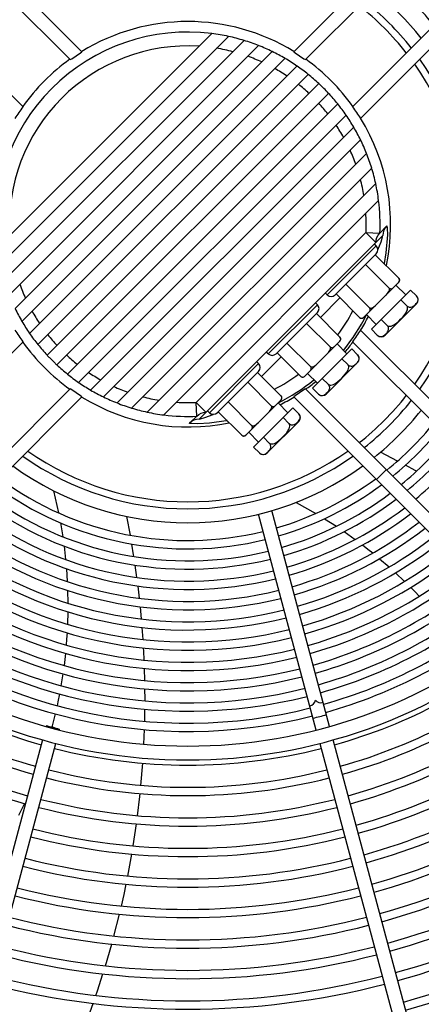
# Model space of a CAD drawing. Header units: centimetres. Extents: x -92429 to 178773, y 2337 to 428125.
# Tile 76 of 138: x 162468 to 162482, y 9265 to 9298. Entities that reach past the tile are written whole.
import ezdxf

# ---------------------------------------------------------------- set-up
doc = ezdxf.new("R2010")
doc.units = ezdxf.units.CM
doc.header["$LTSCALE"] = 50
doc.layers.add('WL_urządzenia', color=1, linetype='Continuous')

msp = doc.modelspace()

# ---------------------------------------------------------------- linework, layer by layer
at = {"layer": 'WL_urządzenia', "color": 1, "linetype": 'Continuous'}
for p, q in [((162446.143, 9320.916, 2170), (162470.172, 9296.887, 2170)), ((162477.241, 9296.887, 2170), (162501.27, 9320.916, 2170)), ((162469.781, 9296.622, 2170), (162445.816, 9320.588, 2170)), ((162501.598, 9320.588, 2170), (162477.632, 9296.622, 2170)), ((162444.242, 9319.015, 2170), (162468.208, 9295.049, 2170)), ((162479.205, 9295.049, 2170), (162503.171, 9319.015, 2170)), ((162503.498, 9318.687, 2170), (162479.47, 9294.659, 2170)), ((162474.504, 9297.493, 2170), (162467.337, 9290.326, 2170)), ((162467.433, 9289.766, 2170), (162475.064, 9297.397, 2170)), ((162475.584, 9297.262, 2170), (162467.568, 9289.246, 2170)), ((162467.738, 9288.761, 2170), (162476.069, 9297.092, 2170)), ((162476.524, 9296.891, 2170), (162467.939, 9288.306, 2170)), ((162468.168, 9287.879, 2170), (162476.951, 9296.662, 2170)), ((162477.351, 9296.407, 2170), (162468.423, 9287.479, 2170)), ((162468.703, 9287.103, 2170), (162477.727, 9296.127, 2170)), ((162478.078, 9295.823, 2170), (162469.007, 9286.752, 2170)), ((162469.335, 9286.424, 2170), (162478.406, 9295.496, 2170)), ((162478.71, 9295.144, 2170), (162469.686, 9286.12, 2170)), ((162470.062, 9285.84, 2170), (162478.99, 9294.769, 2170)), ((162479.245, 9294.368, 2170), (162470.462, 9285.585, 2170)), ((162470.889, 9285.356, 2170), (162479.474, 9293.941, 2170)), ((162479.675, 9293.487, 2170), (162471.344, 9285.156, 2170)), ((162471.829, 9284.986, 2170), (162479.845, 9293.001, 2170)), ((162479.98, 9292.481, 2170), (162472.349, 9284.85, 2170)), ((162472.909, 9284.755, 2170), (162480.076, 9291.921, 2170)), ((162473.985, 9285.176, 2170), (162479.655, 9290.845, 2170)), ((162479.655, 9290.845, 2170), (162479.983, 9290.517, 2170)), ((162479.655, 9290.845, 2170), (162480.117, 9290.823, 2170)), ((162480.117, 9290.823, 2170), (162480.327, 9291.048, 2170)), ((162480.327, 9291.048, 2170), (162480.349, 9291.073, 2170)), ((162480.349, 9291.073, 2170), (162480.364, 9290.996, 2170)), ((162480.364, 9290.996, 2170), (162480.369, 9290.765, 2170)), ((162480.214, 9290.748, 2170), (162474.082, 9284.616, 2170)), ((162480.054, 9290.267, 2170), (162480.157, 9290.539, 2170)), ((162480.157, 9290.539, 2170), (162480.207, 9290.699, 2170)), ((162480.207, 9290.699, 2170), (162480.214, 9290.748, 2170)), ((162480.369, 9290.765, 2170), (162480.323, 9290.172, 2170)), ((162479.999, 9290.403, 2170), (162478.361, 9288.764, 2170)), ((162479.999, 9290.403, 2170), (162479.934, 9290.468, 2170)), ((162480.323, 9290.172, 2170), (162480.263, 9289.811, 2170)), ((162479.999, 9290.141, 2170), (162478.623, 9288.764, 2170)), ((162479.966, 9290.108, 2170), (162480.753, 9289.321, 2170)), ((162479.979, 9290.095, 2170), (162479.988, 9290.114, 2170)), ((162479.988, 9290.114, 2170), (162480, 9290.141, 2170)), ((162479.639, 9289.78, 2170), (162480.425, 9288.993, 2170)), ((162480.753, 9289.19, 2170), (162479.573, 9288.01, 2170)), ((162480.735, 9289.172, 2170), (162480.755, 9289.195, 2170)), ((162480.759, 9289.314, 2170), (162480.753, 9289.321, 2170)), ((162480.755, 9289.195, 2170), (162480.768, 9289.215, 2170)), ((162480.765, 9289.307, 2170), (162480.759, 9289.314, 2170)), ((162480.77, 9289.298, 2170), (162480.765, 9289.307, 2170)), ((162480.768, 9289.215, 2170), (162480.777, 9289.237, 2170)), ((162480.774, 9289.289, 2170), (162480.77, 9289.298, 2170)), ((162480.777, 9289.278, 2170), (162480.774, 9289.289, 2170)), ((162480.779, 9289.267, 2170), (162480.777, 9289.278, 2170)), ((162480.777, 9289.237, 2170), (162480.779, 9289.251, 2170)), ((162480.779, 9289.251, 2170), (162480.779, 9289.267, 2170)), ((162478.983, 9289.125, 2170), (162479.77, 9288.338, 2170)), ((162481.146, 9288.928, 2170), (162479.835, 9287.617, 2170)), ((162480.365, 9288.805, 2170), (162480.394, 9288.841, 2170)), ((162480.394, 9288.841, 2170), (162480.419, 9288.88, 2170)), ((162480.419, 9288.88, 2170), (162480.429, 9288.902, 2170)), ((162480.431, 9288.986, 2170), (162480.425, 9288.993, 2170)), ((162480.425, 9288.993, 2170), (162480.432, 9288.987, 2170)), ((162480.429, 9288.902, 2170), (162480.437, 9288.925, 2170)), ((162480.436, 9288.978, 2170), (162480.431, 9288.986, 2170)), ((162480.432, 9288.987, 2170), (162480.439, 9288.982, 2170)), ((162480.439, 9288.967, 2170), (162480.436, 9288.978, 2170)), ((162480.437, 9288.925, 2170), (162480.44, 9288.94, 2170)), ((162480.439, 9288.982, 2170), (162480.448, 9288.977, 2170)), ((162480.44, 9288.956, 2170), (162480.439, 9288.967, 2170)), ((162480.44, 9288.94, 2170), (162480.44, 9288.956, 2170)), ((162480.448, 9288.977, 2170), (162480.457, 9288.973, 2170)), ((162480.457, 9288.973, 2170), (162480.469, 9288.969, 2170)), ((162480.469, 9288.969, 2170), (162480.48, 9288.967, 2170)), ((162480.48, 9288.967, 2170), (162480.495, 9288.967, 2170)), ((162480.495, 9288.967, 2170), (162480.509, 9288.97, 2170)), ((162480.509, 9288.97, 2170), (162480.532, 9288.979, 2170)), ((162480.532, 9288.979, 2170), (162480.552, 9288.991, 2170)), ((162480.552, 9288.991, 2170), (162480.574, 9289.011, 2170)), ((162480.982, 9288.764, 2170), (162480.655, 9289.092, 2170)), ((162481.146, 9288.928, 2170), (162481.343, 9288.731, 2170)), ((162478.787, 9288.666, 2170), (162478.131, 9288.01, 2170)), ((162478.361, 9288.764, 2170), (162478.295, 9288.83, 2170)), ((162478.655, 9288.797, 2170), (162479.442, 9288.01, 2170)), ((162480.324, 9288.761, 2170), (162480.365, 9288.805, 2170)), ((162480.819, 9288.6, 2170), (162481.015, 9288.403, 2170)), ((162481.332, 9288.475, 2170), (162481.359, 9288.511, 2170)), ((162481.357, 9288.715, 2170), (162481.343, 9288.731, 2170)), ((162481.369, 9288.698, 2170), (162481.357, 9288.715, 2170)), ((162481.359, 9288.511, 2170), (162481.381, 9288.551, 2170)), ((162481.38, 9288.677, 2170), (162481.369, 9288.698, 2170)), ((162481.388, 9288.656, 2170), (162481.38, 9288.677, 2170)), ((162481.381, 9288.551, 2170), (162481.393, 9288.597, 2170)), ((162481.394, 9288.625, 2170), (162481.388, 9288.656, 2170)), ((162481.393, 9288.597, 2170), (162481.394, 9288.625, 2170)), ((162478.033, 9288.436, 2170), (162476.394, 9286.798, 2170)), ((162478.033, 9288.436, 2170), (162477.967, 9288.502, 2170)), ((162479.752, 9288.189, 2170), (162479.772, 9288.212, 2170)), ((162479.776, 9288.331, 2170), (162479.77, 9288.338, 2170)), ((162479.77, 9288.338, 2170), (162479.777, 9288.332, 2170)), ((162479.772, 9288.212, 2170), (162479.785, 9288.232, 2170)), ((162479.781, 9288.324, 2170), (162479.776, 9288.331, 2170)), ((162479.777, 9288.332, 2170), (162479.785, 9288.328, 2170)), ((162479.787, 9288.315, 2170), (162479.781, 9288.324, 2170)), ((162479.785, 9288.328, 2170), (162479.796, 9288.324, 2170)), ((162479.785, 9288.232, 2170), (162479.793, 9288.254, 2170)), ((162479.791, 9288.306, 2170), (162479.787, 9288.315, 2170)), ((162479.794, 9288.294, 2170), (162479.791, 9288.306, 2170)), ((162479.793, 9288.254, 2170), (162479.796, 9288.268, 2170)), ((162479.796, 9288.284, 2170), (162479.794, 9288.294, 2170)), ((162479.796, 9288.324, 2170), (162479.807, 9288.323, 2170)), ((162479.796, 9288.268, 2170), (162479.796, 9288.284, 2170)), ((162479.807, 9288.323, 2170), (162479.823, 9288.323, 2170)), ((162479.823, 9288.323, 2170), (162479.838, 9288.326, 2170)), ((162479.838, 9288.326, 2170), (162479.862, 9288.334, 2170)), ((162479.862, 9288.334, 2170), (162479.884, 9288.344, 2170)), ((162479.884, 9288.344, 2170), (162479.922, 9288.369, 2170)), ((162479.922, 9288.369, 2170), (162479.958, 9288.398, 2170)), ((162479.958, 9288.398, 2170), (162480.003, 9288.44, 2170)), ((162481.343, 9288.469, 2170), (162480.294, 9287.42, 2170)), ((162480.982, 9288.153, 2170), (162481.023, 9288.227, 2170)), ((162481.029, 9288.387, 2170), (162481.015, 9288.403, 2170)), ((162481.015, 9288.403, 2170), (162481.031, 9288.389, 2170)), ((162481.023, 9288.227, 2170), (162481.038, 9288.269, 2170)), ((162481.038, 9288.367, 2170), (162481.029, 9288.387, 2170)), ((162481.031, 9288.389, 2170), (162481.048, 9288.377, 2170)), ((162481.044, 9288.34, 2170), (162481.038, 9288.367, 2170)), ((162481.038, 9288.269, 2170), (162481.045, 9288.313, 2170)), ((162481.045, 9288.313, 2170), (162481.044, 9288.34, 2170)), ((162481.048, 9288.377, 2170), (162481.07, 9288.366, 2170)), ((162481.07, 9288.366, 2170), (162481.091, 9288.358, 2170)), ((162481.091, 9288.358, 2170), (162481.122, 9288.353, 2170)), ((162481.122, 9288.353, 2170), (162481.149, 9288.354, 2170)), ((162481.149, 9288.354, 2170), (162481.195, 9288.365, 2170)), ((162481.195, 9288.365, 2170), (162481.235, 9288.387, 2170)), ((162481.235, 9288.387, 2170), (162481.271, 9288.414, 2170)), ((162481.271, 9288.414, 2170), (162481.303, 9288.444, 2170)), ((162481.303, 9288.444, 2170), (162481.332, 9288.475, 2170)), ((162478.033, 9288.174, 2170), (162476.656, 9286.798, 2170)), ((162478, 9288.141, 2170), (162478.787, 9287.355, 2170)), ((162479.442, 9288.01, 2170), (162479.449, 9288.004, 2170)), ((162479.449, 9288.004, 2170), (162479.456, 9287.999, 2170)), ((162479.456, 9287.999, 2170), (162479.465, 9287.993, 2170)), ((162479.465, 9287.993, 2170), (162479.474, 9287.989, 2170)), ((162479.474, 9287.989, 2170), (162479.486, 9287.986, 2170)), ((162479.486, 9287.986, 2170), (162479.496, 9287.984, 2170)), ((162479.496, 9287.984, 2170), (162479.512, 9287.984, 2170)), ((162479.512, 9287.984, 2170), (162479.526, 9287.987, 2170)), ((162479.526, 9287.987, 2170), (162479.548, 9287.995, 2170)), ((162479.548, 9287.995, 2170), (162479.568, 9288.008, 2170)), ((162479.568, 9288.008, 2170), (162479.591, 9288.028, 2170)), ((162479.999, 9287.781, 2170), (162479.671, 9288.109, 2170)), ((162480.163, 9287.945, 2170), (162480.36, 9287.748, 2170)), ((162480.682, 9287.834, 2170), (162480.749, 9287.892, 2170)), ((162480.749, 9287.892, 2170), (162480.811, 9287.952, 2170)), ((162480.811, 9287.952, 2170), (162480.871, 9288.014, 2170)), ((162480.871, 9288.014, 2170), (162480.93, 9288.081, 2170)), ((162480.93, 9288.081, 2170), (162480.982, 9288.153, 2170)), ((162477.672, 9287.814, 2170), (162478.459, 9287.027, 2170)), ((162479.47, 9287.589, 2170), (162503.498, 9263.56, 2170)), ((162479.835, 9287.617, 2170), (162480.032, 9287.42, 2170)), ((162480.349, 9287.492, 2170), (162480.376, 9287.528, 2170)), ((162480.36, 9287.748, 2170), (162480.377, 9287.735, 2170)), ((162480.374, 9287.732, 2170), (162480.36, 9287.748, 2170)), ((162480.386, 9287.715, 2170), (162480.374, 9287.732, 2170)), ((162480.376, 9287.528, 2170), (162480.398, 9287.568, 2170)), ((162480.377, 9287.735, 2170), (162480.396, 9287.725, 2170)), ((162480.397, 9287.693, 2170), (162480.386, 9287.715, 2170)), ((162480.396, 9287.725, 2170), (162480.423, 9287.719, 2170)), ((162480.405, 9287.673, 2170), (162480.397, 9287.693, 2170)), ((162480.398, 9287.568, 2170), (162480.41, 9287.614, 2170)), ((162480.41, 9287.642, 2170), (162480.405, 9287.673, 2170)), ((162480.41, 9287.614, 2170), (162480.41, 9287.642, 2170)), ((162480.423, 9287.719, 2170), (162480.45, 9287.718, 2170)), ((162480.45, 9287.718, 2170), (162480.494, 9287.725, 2170)), ((162480.494, 9287.725, 2170), (162480.536, 9287.74, 2170)), ((162480.536, 9287.74, 2170), (162480.611, 9287.781, 2170)), ((162480.611, 9287.781, 2170), (162480.682, 9287.834, 2170)), ((162468.208, 9287.199, 2170), (162444.242, 9263.233, 2170)), ((162477.607, 9286.044, 2170), (162478.786, 9287.223, 2170)), ((162478.769, 9287.206, 2170), (162478.789, 9287.228, 2170)), ((162478.793, 9287.348, 2170), (162478.787, 9287.355, 2170)), ((162478.787, 9287.224, 2170), (162478.787, 9287.224, 2170)), ((162478.789, 9287.228, 2170), (162478.801, 9287.248, 2170)), ((162478.798, 9287.341, 2170), (162478.793, 9287.348, 2170)), ((162478.803, 9287.332, 2170), (162478.798, 9287.341, 2170)), ((162478.801, 9287.248, 2170), (162478.81, 9287.271, 2170)), ((162478.807, 9287.323, 2170), (162478.803, 9287.332, 2170)), ((162478.811, 9287.311, 2170), (162478.807, 9287.323, 2170)), ((162478.81, 9287.271, 2170), (162478.813, 9287.285, 2170)), ((162478.813, 9287.3, 2170), (162478.811, 9287.311, 2170)), ((162478.813, 9287.285, 2170), (162478.813, 9287.3, 2170)), ((162503.171, 9263.233, 2170), (162479.205, 9287.199, 2170)), ((162480.032, 9287.42, 2170), (162480.048, 9287.406, 2170)), ((162480.048, 9287.406, 2170), (162480.065, 9287.394, 2170)), ((162480.065, 9287.394, 2170), (162480.087, 9287.383, 2170)), ((162480.087, 9287.383, 2170), (162480.108, 9287.375, 2170)), ((162480.108, 9287.375, 2170), (162480.138, 9287.37, 2170)), ((162480.138, 9287.37, 2170), (162480.166, 9287.37, 2170)), ((162480.166, 9287.37, 2170), (162480.212, 9287.382, 2170)), ((162480.212, 9287.382, 2170), (162480.252, 9287.404, 2170)), ((162480.252, 9287.404, 2170), (162480.288, 9287.431, 2170)), ((162480.288, 9287.431, 2170), (162480.32, 9287.46, 2170)), ((162480.32, 9287.46, 2170), (162480.349, 9287.492, 2170)), ((162477.017, 9287.158, 2170), (162477.803, 9286.371, 2170)), ((162479.18, 9286.961, 2170), (162477.869, 9285.65, 2170)), ((162478.399, 9286.838, 2170), (162478.428, 9286.875, 2170)), ((162478.428, 9286.875, 2170), (162478.452, 9286.913, 2170)), ((162478.452, 9286.913, 2170), (162478.463, 9286.935, 2170)), ((162478.465, 9287.02, 2170), (162478.459, 9287.027, 2170)), ((162478.459, 9287.027, 2170), (162478.466, 9287.021, 2170)), ((162478.463, 9286.935, 2170), (162478.471, 9286.958, 2170)), ((162478.469, 9287.012, 2170), (162478.465, 9287.02, 2170)), ((162478.466, 9287.021, 2170), (162478.473, 9287.015, 2170)), ((162478.473, 9287.001, 2170), (162478.469, 9287.012, 2170)), ((162478.471, 9286.958, 2170), (162478.473, 9286.974, 2170)), ((162478.473, 9287.015, 2170), (162478.482, 9287.01, 2170)), ((162478.474, 9286.989, 2170), (162478.473, 9287.001, 2170)), ((162478.473, 9286.974, 2170), (162478.474, 9286.989, 2170)), ((162478.482, 9287.01, 2170), (162478.491, 9287.006, 2170)), ((162478.491, 9287.006, 2170), (162478.502, 9287.003, 2170)), ((162478.502, 9287.003, 2170), (162478.513, 9287.001, 2170)), ((162478.513, 9287.001, 2170), (162478.529, 9287.001, 2170)), ((162478.529, 9287.001, 2170), (162478.543, 9287.003, 2170)), ((162478.543, 9287.003, 2170), (162478.565, 9287.012, 2170)), ((162478.565, 9287.012, 2170), (162478.585, 9287.025, 2170)), ((162478.585, 9287.025, 2170), (162478.608, 9287.045, 2170)), ((162479.016, 9286.798, 2170), (162478.688, 9287.125, 2170)), ((162479.18, 9286.961, 2170), (162479.377, 9286.765, 2170)), ((162469.085, 9286.669, 2170), (162469.252, 9286.502, 2170)), ((162476.066, 9286.47, 2170), (162476.001, 9286.535, 2170)), ((162476.82, 9286.699, 2170), (162476.165, 9286.044, 2170)), ((162476.394, 9286.798, 2170), (162476.328, 9286.863, 2170)), ((162476.689, 9286.83, 2170), (162477.476, 9286.044, 2170)), ((162478.357, 9286.794, 2170), (162478.399, 9286.838, 2170)), ((162478.852, 9286.634, 2170), (162479.049, 9286.437, 2170)), ((162479.366, 9286.509, 2170), (162479.393, 9286.545, 2170)), ((162479.391, 9286.749, 2170), (162479.377, 9286.765, 2170)), ((162479.403, 9286.732, 2170), (162479.391, 9286.749, 2170)), ((162479.393, 9286.545, 2170), (162479.415, 9286.585, 2170)), ((162479.414, 9286.71, 2170), (162479.403, 9286.732, 2170)), ((162479.422, 9286.689, 2170), (162479.414, 9286.71, 2170)), ((162479.415, 9286.585, 2170), (162479.426, 9286.631, 2170)), ((162479.427, 9286.658, 2170), (162479.422, 9286.689, 2170)), ((162479.426, 9286.631, 2170), (162479.427, 9286.658, 2170)), ((162476.066, 9286.47, 2170), (162474.428, 9284.831, 2170)), ((162476.066, 9286.208, 2170), (162474.69, 9284.831, 2170)), ((162477.785, 9286.222, 2170), (162477.805, 9286.245, 2170)), ((162477.81, 9286.365, 2170), (162477.803, 9286.371, 2170)), ((162477.803, 9286.371, 2170), (162477.811, 9286.366, 2170)), ((162477.805, 9286.245, 2170), (162477.818, 9286.265, 2170)), ((162477.815, 9286.357, 2170), (162477.81, 9286.365, 2170)), ((162477.811, 9286.366, 2170), (162477.819, 9286.361, 2170)), ((162477.82, 9286.348, 2170), (162477.815, 9286.357, 2170)), ((162477.818, 9286.265, 2170), (162477.827, 9286.288, 2170)), ((162477.819, 9286.361, 2170), (162477.83, 9286.358, 2170)), ((162477.824, 9286.34, 2170), (162477.82, 9286.348, 2170)), ((162477.828, 9286.328, 2170), (162477.824, 9286.34, 2170)), ((162477.827, 9286.288, 2170), (162477.829, 9286.302, 2170)), ((162477.829, 9286.317, 2170), (162477.828, 9286.328, 2170)), ((162477.829, 9286.302, 2170), (162477.829, 9286.317, 2170)), ((162477.83, 9286.358, 2170), (162477.841, 9286.356, 2170)), ((162477.841, 9286.356, 2170), (162477.857, 9286.357, 2170)), ((162477.857, 9286.357, 2170), (162477.872, 9286.36, 2170)), ((162477.872, 9286.36, 2170), (162477.895, 9286.367, 2170)), ((162477.895, 9286.367, 2170), (162477.917, 9286.378, 2170)), ((162477.917, 9286.378, 2170), (162477.956, 9286.402, 2170)), ((162477.956, 9286.402, 2170), (162477.992, 9286.432, 2170)), ((162477.992, 9286.432, 2170), (162478.036, 9286.473, 2170)), ((162479.377, 9286.503, 2170), (162478.328, 9285.454, 2170)), ((162479.016, 9286.186, 2170), (162479.057, 9286.261, 2170)), ((162479.049, 9286.437, 2170), (162479.065, 9286.423, 2170)), ((162479.062, 9286.42, 2170), (162479.049, 9286.437, 2170)), ((162479.057, 9286.261, 2170), (162479.071, 9286.303, 2170)), ((162479.071, 9286.401, 2170), (162479.062, 9286.42, 2170)), ((162479.065, 9286.423, 2170), (162479.082, 9286.411, 2170)), ((162479.078, 9286.374, 2170), (162479.071, 9286.401, 2170)), ((162479.071, 9286.303, 2170), (162479.079, 9286.346, 2170)), ((162479.079, 9286.346, 2170), (162479.078, 9286.374, 2170)), ((162479.082, 9286.411, 2170), (162479.103, 9286.4, 2170)), ((162479.103, 9286.4, 2170), (162479.124, 9286.392, 2170)), ((162479.124, 9286.392, 2170), (162479.155, 9286.386, 2170)), ((162479.155, 9286.386, 2170), (162479.183, 9286.387, 2170)), ((162479.183, 9286.387, 2170), (162479.229, 9286.399, 2170)), ((162479.229, 9286.399, 2170), (162479.269, 9286.421, 2170)), ((162479.269, 9286.421, 2170), (162479.305, 9286.448, 2170)), ((162479.305, 9286.448, 2170), (162479.336, 9286.477, 2170)), ((162479.336, 9286.477, 2170), (162479.366, 9286.509, 2170)), ((162476.034, 9286.175, 2170), (162476.82, 9285.388, 2170)), ((162477.476, 9286.044, 2170), (162477.482, 9286.038, 2170)), ((162477.482, 9286.038, 2170), (162477.49, 9286.032, 2170)), ((162477.49, 9286.032, 2170), (162477.499, 9286.027, 2170)), ((162477.499, 9286.027, 2170), (162477.508, 9286.023, 2170)), ((162477.508, 9286.023, 2170), (162477.519, 9286.02, 2170)), ((162477.519, 9286.02, 2170), (162477.53, 9286.018, 2170)), ((162477.53, 9286.018, 2170), (162477.545, 9286.018, 2170)), ((162477.545, 9286.018, 2170), (162477.559, 9286.02, 2170)), ((162477.559, 9286.02, 2170), (162477.582, 9286.029, 2170)), ((162477.582, 9286.029, 2170), (162477.602, 9286.042, 2170)), ((162477.602, 9286.042, 2170), (162477.625, 9286.062, 2170)), ((162478.033, 9285.814, 2170), (162477.705, 9286.142, 2170)), ((162478.197, 9285.978, 2170), (162478.393, 9285.782, 2170)), ((162478.715, 9285.867, 2170), (162478.783, 9285.926, 2170)), ((162478.783, 9285.926, 2170), (162478.845, 9285.986, 2170)), ((162478.845, 9285.986, 2170), (162478.904, 9286.047, 2170)), ((162478.904, 9286.047, 2170), (162478.963, 9286.115, 2170)), ((162478.963, 9286.115, 2170), (162479.016, 9286.186, 2170)), ((162445.816, 9261.66, 2170), (162469.781, 9285.626, 2170)), ((162475.706, 9285.847, 2170), (162476.492, 9285.06, 2170)), ((162477.632, 9285.626, 2170), (162501.598, 9261.66, 2170)), ((162477.869, 9285.65, 2170), (162478.066, 9285.454, 2170)), ((162478.382, 9285.525, 2170), (162478.41, 9285.561, 2170)), ((162478.407, 9285.766, 2170), (162478.393, 9285.782, 2170)), ((162478.393, 9285.782, 2170), (162478.41, 9285.768, 2170)), ((162478.419, 9285.749, 2170), (162478.407, 9285.766, 2170)), ((162478.41, 9285.768, 2170), (162478.429, 9285.759, 2170)), ((162478.41, 9285.561, 2170), (162478.431, 9285.602, 2170)), ((162478.431, 9285.727, 2170), (162478.419, 9285.749, 2170)), ((162478.429, 9285.759, 2170), (162478.456, 9285.753, 2170)), ((162478.438, 9285.706, 2170), (162478.431, 9285.727, 2170)), ((162478.431, 9285.602, 2170), (162478.443, 9285.647, 2170)), ((162478.444, 9285.675, 2170), (162478.438, 9285.706, 2170)), ((162478.443, 9285.647, 2170), (162478.444, 9285.675, 2170)), ((162478.456, 9285.753, 2170), (162478.484, 9285.752, 2170)), ((162478.484, 9285.752, 2170), (162478.528, 9285.759, 2170)), ((162478.528, 9285.759, 2170), (162478.57, 9285.774, 2170)), ((162478.57, 9285.774, 2170), (162478.644, 9285.814, 2170)), ((162478.644, 9285.814, 2170), (162478.715, 9285.867, 2170)), ((162470.172, 9285.36, 2170), (162446.143, 9261.332, 2170)), ((162475.64, 9284.077, 2170), (162476.82, 9285.257, 2170)), ((162476.802, 9285.239, 2170), (162476.822, 9285.262, 2170)), ((162476.826, 9285.381, 2170), (162476.82, 9285.388, 2170)), ((162476.82, 9285.257, 2170), (162476.82, 9285.257, 2170)), ((162476.822, 9285.262, 2170), (162476.835, 9285.282, 2170)), ((162476.832, 9285.374, 2170), (162476.826, 9285.381, 2170)), ((162476.837, 9285.365, 2170), (162476.832, 9285.374, 2170)), ((162476.835, 9285.282, 2170), (162476.844, 9285.305, 2170)), ((162476.841, 9285.356, 2170), (162476.837, 9285.365, 2170)), ((162476.844, 9285.345, 2170), (162476.841, 9285.356, 2170)), ((162476.846, 9285.334, 2170), (162476.844, 9285.345, 2170)), ((162476.844, 9285.305, 2170), (162476.846, 9285.318, 2170)), ((162476.846, 9285.318, 2170), (162476.846, 9285.334, 2170)), ((162501.27, 9261.332, 2170), (162477.241, 9285.36, 2170)), ((162478.066, 9285.454, 2170), (162478.081, 9285.44, 2170)), ((162478.081, 9285.44, 2170), (162478.098, 9285.428, 2170)), ((162478.098, 9285.428, 2170), (162478.12, 9285.416, 2170)), ((162478.12, 9285.416, 2170), (162478.141, 9285.409, 2170)), ((162478.141, 9285.409, 2170), (162478.172, 9285.403, 2170)), ((162478.172, 9285.403, 2170), (162478.2, 9285.404, 2170)), ((162478.2, 9285.404, 2170), (162478.245, 9285.416, 2170)), ((162478.245, 9285.416, 2170), (162478.286, 9285.438, 2170)), ((162478.286, 9285.438, 2170), (162478.322, 9285.465, 2170)), ((162478.322, 9285.465, 2170), (162478.353, 9285.494, 2170)), ((162478.353, 9285.494, 2170), (162478.382, 9285.525, 2170)), ((162474.007, 9284.713, 2170), (162473.985, 9285.176, 2170)), ((162474.313, 9284.848, 2170), (162473.985, 9285.176, 2170)), ((162474.428, 9284.831, 2170), (162474.362, 9284.897, 2170)), ((162475.05, 9285.192, 2170), (162475.837, 9284.405, 2170)), ((162477.213, 9284.995, 2170), (162475.902, 9283.684, 2170)), ((162476.432, 9284.872, 2170), (162476.461, 9284.908, 2170)), ((162476.461, 9284.908, 2170), (162476.486, 9284.947, 2170)), ((162476.486, 9284.947, 2170), (162476.496, 9284.969, 2170)), ((162476.492, 9285.06, 2170), (162476.499, 9285.054, 2170)), ((162476.498, 9285.053, 2170), (162476.492, 9285.06, 2170)), ((162476.496, 9284.969, 2170), (162476.504, 9284.992, 2170)), ((162476.503, 9285.045, 2170), (162476.498, 9285.053, 2170)), ((162476.499, 9285.054, 2170), (162476.506, 9285.049, 2170)), ((162476.506, 9285.034, 2170), (162476.503, 9285.045, 2170)), ((162476.504, 9284.992, 2170), (162476.507, 9285.007, 2170)), ((162476.506, 9285.049, 2170), (162476.515, 9285.044, 2170)), ((162476.508, 9285.023, 2170), (162476.506, 9285.034, 2170)), ((162476.507, 9285.007, 2170), (162476.508, 9285.023, 2170)), ((162476.515, 9285.044, 2170), (162476.524, 9285.04, 2170)), ((162476.524, 9285.04, 2170), (162476.536, 9285.036, 2170)), ((162476.536, 9285.036, 2170), (162476.547, 9285.035, 2170)), ((162476.547, 9285.035, 2170), (162476.562, 9285.035, 2170)), ((162476.562, 9285.035, 2170), (162476.576, 9285.037, 2170)), ((162476.576, 9285.037, 2170), (162476.599, 9285.046, 2170)), ((162476.599, 9285.046, 2170), (162476.619, 9285.058, 2170)), ((162476.619, 9285.058, 2170), (162476.642, 9285.079, 2170)), ((162477.05, 9284.831, 2170), (162476.722, 9285.159, 2170)), ((162477.213, 9284.995, 2170), (162477.41, 9284.798, 2170)), ((162473.758, 9284.481, 2170), (162474.007, 9284.713, 2170)), ((162474.082, 9284.616, 2170), (162474.085, 9284.613, 2170)), ((162474.085, 9284.613, 2170), (162474.127, 9284.622, 2170)), ((162474.127, 9284.622, 2170), (162474.271, 9284.666, 2170)), ((162474.271, 9284.666, 2170), (162474.551, 9284.771, 2170)), ((162474.551, 9284.771, 2170), (162474.564, 9284.777, 2170)), ((162474.689, 9284.83, 2170), (162474.735, 9284.851, 2170)), ((162474.723, 9284.864, 2170), (162475.509, 9284.077, 2170)), ((162475.02, 9284.567, 2170), (162474.982, 9284.56, 2170)), ((162476.391, 9284.828, 2170), (162476.432, 9284.872, 2170)), ((162476.886, 9284.667, 2170), (162477.082, 9284.471, 2170)), ((162477.399, 9284.542, 2170), (162477.426, 9284.578, 2170)), ((162477.424, 9284.782, 2170), (162477.41, 9284.798, 2170)), ((162477.436, 9284.766, 2170), (162477.424, 9284.782, 2170)), ((162477.426, 9284.578, 2170), (162477.448, 9284.618, 2170)), ((162477.448, 9284.744, 2170), (162477.436, 9284.766, 2170)), ((162477.455, 9284.723, 2170), (162477.448, 9284.744, 2170)), ((162477.448, 9284.618, 2170), (162477.46, 9284.664, 2170)), ((162477.461, 9284.692, 2170), (162477.455, 9284.723, 2170)), ((162477.46, 9284.664, 2170), (162477.461, 9284.692, 2170)), ((162473.764, 9284.475, 2170), (162473.758, 9284.481, 2170)), ((162473.827, 9284.467, 2170), (162473.764, 9284.475, 2170)), ((162474.036, 9284.461, 2170), (162473.827, 9284.467, 2170)), ((162474.43, 9284.482, 2170), (162474.036, 9284.461, 2170)), ((162474.982, 9284.56, 2170), (162474.43, 9284.482, 2170)), ((162475.819, 9284.256, 2170), (162475.839, 9284.279, 2170)), ((162475.843, 9284.398, 2170), (162475.837, 9284.405, 2170)), ((162475.837, 9284.405, 2170), (162475.844, 9284.399, 2170)), ((162475.839, 9284.279, 2170), (162475.852, 9284.299, 2170)), ((162475.848, 9284.391, 2170), (162475.843, 9284.398, 2170)), ((162475.844, 9284.399, 2170), (162475.852, 9284.395, 2170)), ((162475.854, 9284.382, 2170), (162475.848, 9284.391, 2170)), ((162475.852, 9284.395, 2170), (162475.863, 9284.391, 2170)), ((162475.852, 9284.299, 2170), (162475.86, 9284.321, 2170)), ((162475.858, 9284.373, 2170), (162475.854, 9284.382, 2170)), ((162475.861, 9284.361, 2170), (162475.858, 9284.373, 2170)), ((162475.86, 9284.321, 2170), (162475.863, 9284.335, 2170)), ((162475.863, 9284.351, 2170), (162475.861, 9284.361, 2170)), ((162475.863, 9284.391, 2170), (162475.874, 9284.39, 2170)), ((162475.863, 9284.335, 2170), (162475.863, 9284.351, 2170)), ((162475.874, 9284.39, 2170), (162475.89, 9284.39, 2170)), ((162475.89, 9284.39, 2170), (162475.905, 9284.393, 2170)), ((162475.905, 9284.393, 2170), (162475.929, 9284.401, 2170)), ((162475.929, 9284.401, 2170), (162475.951, 9284.411, 2170)), ((162475.951, 9284.411, 2170), (162475.989, 9284.436, 2170)), ((162475.989, 9284.436, 2170), (162476.025, 9284.465, 2170)), ((162476.025, 9284.465, 2170), (162476.07, 9284.507, 2170)), ((162477.41, 9284.536, 2170), (162476.361, 9283.487, 2170)), ((162477.049, 9284.22, 2170), (162477.09, 9284.294, 2170)), ((162477.096, 9284.454, 2170), (162477.082, 9284.471, 2170)), ((162477.082, 9284.471, 2170), (162477.098, 9284.456, 2170)), ((162477.09, 9284.294, 2170), (162477.105, 9284.336, 2170)), ((162477.105, 9284.434, 2170), (162477.096, 9284.454, 2170)), ((162477.098, 9284.456, 2170), (162477.115, 9284.445, 2170)), ((162477.111, 9284.408, 2170), (162477.105, 9284.434, 2170)), ((162477.105, 9284.336, 2170), (162477.112, 9284.38, 2170)), ((162477.112, 9284.38, 2170), (162477.111, 9284.408, 2170)), ((162477.115, 9284.445, 2170), (162477.137, 9284.433, 2170)), ((162477.137, 9284.433, 2170), (162477.158, 9284.426, 2170)), ((162477.158, 9284.426, 2170), (162477.189, 9284.42, 2170)), ((162477.189, 9284.42, 2170), (162477.217, 9284.421, 2170)), ((162477.217, 9284.421, 2170), (162477.262, 9284.433, 2170)), ((162477.262, 9284.433, 2170), (162477.303, 9284.454, 2170)), ((162477.303, 9284.454, 2170), (162477.338, 9284.482, 2170)), ((162477.338, 9284.482, 2170), (162477.37, 9284.511, 2170)), ((162477.37, 9284.511, 2170), (162477.399, 9284.542, 2170)), ((162475.509, 9284.077, 2170), (162475.516, 9284.071, 2170)), ((162475.516, 9284.071, 2170), (162475.523, 9284.066, 2170)), ((162475.523, 9284.066, 2170), (162475.532, 9284.06, 2170)), ((162475.532, 9284.06, 2170), (162475.541, 9284.057, 2170)), ((162475.541, 9284.057, 2170), (162475.553, 9284.053, 2170)), ((162475.553, 9284.053, 2170), (162475.564, 9284.051, 2170)), ((162475.564, 9284.051, 2170), (162475.579, 9284.051, 2170)), ((162475.579, 9284.051, 2170), (162475.593, 9284.054, 2170)), ((162475.593, 9284.054, 2170), (162475.616, 9284.062, 2170)), ((162475.616, 9284.062, 2170), (162475.636, 9284.075, 2170)), ((162475.636, 9284.075, 2170), (162475.658, 9284.095, 2170)), ((162476.066, 9283.848, 2170), (162475.739, 9284.176, 2170)), ((162476.23, 9284.012, 2170), (162476.427, 9283.815, 2170)), ((162476.749, 9283.901, 2170), (162476.816, 9283.96, 2170)), ((162476.816, 9283.96, 2170), (162476.878, 9284.019, 2170)), ((162476.878, 9284.019, 2170), (162476.938, 9284.081, 2170)), ((162476.938, 9284.081, 2170), (162476.997, 9284.148, 2170)), ((162476.997, 9284.148, 2170), (162477.049, 9284.22, 2170)), ((162475.902, 9283.684, 2170), (162476.099, 9283.487, 2170)), ((162476.416, 9283.559, 2170), (162476.443, 9283.595, 2170)), ((162476.427, 9283.815, 2170), (162476.444, 9283.802, 2170)), ((162476.441, 9283.799, 2170), (162476.427, 9283.815, 2170)), ((162476.453, 9283.782, 2170), (162476.441, 9283.799, 2170)), ((162476.443, 9283.595, 2170), (162476.465, 9283.635, 2170)), ((162476.444, 9283.802, 2170), (162476.463, 9283.792, 2170)), ((162476.464, 9283.761, 2170), (162476.453, 9283.782, 2170)), ((162476.463, 9283.792, 2170), (162476.49, 9283.786, 2170)), ((162476.472, 9283.74, 2170), (162476.464, 9283.761, 2170)), ((162476.465, 9283.635, 2170), (162476.477, 9283.681, 2170)), ((162476.477, 9283.709, 2170), (162476.472, 9283.74, 2170)), ((162476.477, 9283.681, 2170), (162476.477, 9283.709, 2170)), ((162476.49, 9283.786, 2170), (162476.518, 9283.785, 2170)), ((162476.518, 9283.785, 2170), (162476.561, 9283.792, 2170)), ((162476.561, 9283.792, 2170), (162476.603, 9283.807, 2170)), ((162476.603, 9283.807, 2170), (162476.678, 9283.848, 2170)), ((162476.678, 9283.848, 2170), (162476.749, 9283.901, 2170)), ((162476.099, 9283.487, 2170), (162476.115, 9283.473, 2170)), ((162476.115, 9283.473, 2170), (162476.132, 9283.461, 2170)), ((162476.132, 9283.461, 2170), (162476.154, 9283.45, 2170)), ((162476.154, 9283.45, 2170), (162476.175, 9283.442, 2170)), ((162476.175, 9283.442, 2170), (162476.206, 9283.437, 2170)), ((162476.206, 9283.437, 2170), (162476.233, 9283.437, 2170)), ((162476.233, 9283.437, 2170), (162476.279, 9283.449, 2170)), ((162476.279, 9283.449, 2170), (162476.319, 9283.471, 2170)), ((162476.319, 9283.471, 2170), (162476.355, 9283.498, 2170)), ((162476.355, 9283.498, 2170), (162476.387, 9283.527, 2170)), ((162476.387, 9283.527, 2170), (162476.416, 9283.559, 2170)), ((162480.711, 9283.216, 2170), (162480.139, 9283.51, 2170)), ((162480.331, 9282.926, 2170), (162480.003, 9282.598, 2170)), ((162481.292, 9282.903, 2170), (162480.972, 9283.077, 2170)), ((162481.343, 9282.875, 2170), (162481.292, 9282.903, 2170)), ((162469.225, 9282.221, 2170), (162469.392, 9281.482, 2170)), ((162477.324, 9281.836, 2170), (162477.985, 9281.465, 2170)), ((162471.788, 9280.736, 2170), (162471.667, 9281.368, 2170)), ((162477.993, 9274.232, 2170), (162476.062, 9281.439, 2170)), ((162478.441, 9274.351, 2170), (162476.509, 9281.559, 2170)), ((162478.273, 9281.291, 2170), (162478.668, 9281.037, 2170)), ((162469.454, 9281.151, 2170), (162469.53, 9280.687, 2170)), ((162478.931, 9280.858, 2170), (162479.296, 9280.597, 2170)), ((162469.574, 9280.372, 2170), (162469.624, 9279.926, 2170)), ((162471.898, 9280.085, 2170), (162471.839, 9280.444, 2170)), ((162479.541, 9280.413, 2170), (162479.715, 9280.277, 2170)), ((162471.908, 9280.028, 2170), (162471.898, 9280.085, 2170)), ((162479.715, 9280.277, 2170), (162479.881, 9280.145, 2170)), ((162472.009, 9279.327, 2170), (162471.951, 9279.739, 2170)), ((162480.11, 9279.955, 2170), (162480.43, 9279.679, 2170)), ((162469.651, 9279.621, 2170), (162469.667, 9279.401, 2170)), ((162469.667, 9279.401, 2170), (162469.679, 9279.189, 2170)), ((162480.645, 9279.483, 2170), (162480.946, 9279.198, 2170)), ((162472.094, 9278.631, 2170), (162472.046, 9279.041, 2170)), ((162481.149, 9278.996, 2170), (162481.299, 9278.843, 2170)), ((162469.692, 9278.891, 2170), (162469.7, 9278.469, 2170)), ((162481.299, 9278.843, 2170), (162481.433, 9278.702, 2170)), ((162472.162, 9277.94, 2170), (162472.124, 9278.347, 2170)), ((162469.699, 9278.178, 2170), (162469.688, 9277.764, 2170)), ((162472.215, 9277.252, 2170), (162472.186, 9277.657, 2170)), ((162469.674, 9277.478, 2170), (162469.66, 9277.264, 2170)), ((162469.66, 9277.264, 2170), (162469.646, 9277.07, 2170)), ((162469.619, 9276.788, 2170), (162469.573, 9276.386, 2170)), ((162472.237, 9276.873, 2170), (162472.232, 9276.971, 2170)), ((162472.251, 9276.567, 2170), (162472.237, 9276.873, 2170)), ((162469.535, 9276.108, 2170), (162469.472, 9275.711, 2170)), ((162472.273, 9275.884, 2170), (162472.262, 9276.287, 2170)), ((162469.423, 9275.436, 2170), (162469.371, 9275.174, 2170)), ((162472.279, 9275.268, 2170), (162472.277, 9275.605, 2170)), ((162469.371, 9275.174, 2170), (162469.343, 9275.044, 2170)), ((162472.279, 9275.203, 2170), (162472.279, 9275.268, 2170)), ((162469.282, 9274.772, 2170), (162469.171, 9274.332, 2170)), ((162472.27, 9274.524, 2170), (162472.277, 9274.924, 2170)), ((162468.979, 9274.374, 2170), (162468.972, 9274.351, 2170)), ((162469.42, 9274.232, 2170), (162469.426, 9274.254, 2170)), ((162472.242, 9273.758, 2170), (162472.262, 9274.246, 2170)), ((162468.853, 9273.904, 2170), (162464.966, 9259.397, 2170)), ((162465.413, 9259.277, 2170), (162469.3, 9273.784, 2170)), ((162478.113, 9273.784, 2170), (162482, 9259.277, 2170)), ((162482.448, 9259.397, 2170), (162478.561, 9273.904, 2170)), ((162472.143, 9272.385, 2170), (162472.204, 9273.123, 2170)), ((162472.105, 9272.008, 2170), (162472.116, 9272.108, 2170)), ((162468.251, 9271.777, 2170), (162468.059, 9271.377, 2170)), ((162472.031, 9271.372, 2170), (162472.105, 9272.008, 2170)), ((162471.886, 9270.37, 2170), (162471.994, 9271.096, 2170)), ((162471.884, 9270.362, 2170), (162471.886, 9270.37, 2170)), ((162471.704, 9269.355, 2170), (162471.839, 9270.087, 2170)), ((162471.576, 9268.738, 2170), (162471.649, 9269.081, 2170)), ((162471.49, 9268.352, 2170), (162471.576, 9268.738, 2170)), ((162471.241, 9267.352, 2170), (162471.425, 9268.078, 2170)), ((162470.957, 9266.358, 2170), (162471.167, 9267.081, 2170)), ((162470.69, 9265.521, 2170), (162470.874, 9266.088, 2170)), ((162470.639, 9265.369, 2170), (162470.69, 9265.521, 2170)), ((162470.285, 9264.386, 2170), (162470.546, 9265.1, 2170))]:
    msp.add_line(p, q, dxfattribs=at)
for points in [[(162469.781, 9296.622, 0.016414), (162470.172, 9296.887)], [(162477.241, 9296.887, 0.016414), (162477.632, 9296.622)], [(162467.943, 9294.659, 0.016414), (162468.208, 9295.049)], [(162479.205, 9295.049, 0.016414), (162479.47, 9294.659)], [(162479.983, 9290.517, -0.187455), (162480.117, 9290.823)], [(162480.349, 9291.073, 0.197558), (162480.214, 9290.748)], [(162468.208, 9287.199, 0.016414), (162467.943, 9287.589)], [(162479.47, 9287.589, 0.016414), (162479.205, 9287.199)], [(162470.172, 9285.36, 0.016414), (162469.781, 9285.626)], [(162477.632, 9285.626, 0.016414), (162477.241, 9285.36)], [(162474.082, 9284.616, 0.197558), (162473.758, 9284.481)], [(162474.007, 9284.713, -0.187455), (162474.313, 9284.848)], [(162477.775, 9275.045, 0.374287), (162477.964, 9275.235, 0.374287), (162478.223, 9275.165)], [(162477.887, 9274.628, -0.037253), (162478.113, 9274.679, -0.037253), (162478.334, 9274.748)], [(162469.205, 9274.323, -0.037253), (162468.979, 9274.374)], [(162468.979, 9274.374, -0.037253), (162469.2, 9274.306, -0.037253), (162469.426, 9274.254)], [(162469.426, 9274.254, -0.037253), (162469.205, 9274.323)]]:
    msp.add_lwpolyline(points, format="xyb", dxfattribs=at)
for centre, radius, start, end in [((162473.707, 9291.124, 2170), 47.277, 319.4416, 310.5584), ((162473.707, 9291.124, 2170), 42.566, 317.9961, 312.0039), ((162473.707, 9291.124, 2170), 42.222, 318.0205, 311.9795), ((162473.707, 9291.124, 2170), 42.012, 318.0356, 311.9644), ((162473.707, 9291.124, 2170), 9.967, 38.5921, 51.4079), ((162473.707, 9291.124, 2170), 9.27, 38.1079, 51.8921), ((162473.707, 9291.124, 2170), 9.504, 38.2782, 51.7218), ((162473.707, 9291.124, 2170), 10.563, 38.9552, 43.7429), ((162473.707, 9291.124, 2170), 6.77, 58.461, 121.539), ((162473.707, 9291.124, 2170), 6.418, 82.8711, 187.1289), ((162473.707, 9291.124, 2170), 6.419, 77.7908, 82.8635), ((162473.707, 9291.124, 2170), 6.418, 72.9982, 77.7971), ((162473.707, 9291.124, 2170), 5.955, 86.4231, 183.5769), ((162473.707, 9291.124, 2170), 6.419, 68.4004, 72.993), ((162473.707, 9291.124, 2170), 6.418, 63.9655, 68.4046), ((162473.707, 9291.124, 2170), 5.955, 75.3938, 80.7167), ((162473.707, 9291.124, 2170), 5.955, 65.5036, 70.3473), ((162473.707, 9291.124, 2170), 6.419, 59.6394, 63.9622), ((162473.707, 9291.124, 2170), 6.77, 125.5424, 144.4576), ((162473.707, 9291.124, 2170), 6.418, 55.4021, 59.6419), ((162473.707, 9291.124, 2170), 6.419, 51.2182, 55.4003), ((162473.707, 9291.124, 2170), 6.77, 35.5424, 54.4576), ((162473.707, 9291.124, 2170), 9.27, 324.7878, 35.2122), ((162473.707, 9291.124, 2170), 9.504, 324.5449, 35.4551), ((162473.707, 9291.124, 2170), 5.955, 56.2209, 60.8089), ((162473.707, 9291.124, 2170), 6.418, 47.0695, 51.2192), ((162473.707, 9291.124, 2170), 5.955, 47.2304, 51.7049), ((162473.707, 9291.124, 2170), 6.419, 42.9309, 47.0691), ((162473.707, 9291.124, 2170), 6.418, 38.7808, 42.9305), ((162473.707, 9291.124, 2170), 5.955, 38.2951, 42.7696), ((162473.707, 9291.124, 2170), 6.419, 34.5997, 38.7818), ((162473.707, 9291.124, 2170), 6.418, 30.3581, 34.5979), ((162473.707, 9291.124, 2170), 5.955, 29.1911, 33.7791), ((162473.707, 9291.124, 2170), 6.77, 348.2112, 31.539), ((162473.707, 9291.124, 2170), 6.419, 26.0378, 30.3606), ((162473.707, 9291.124, 2170), 6.418, 21.5954, 26.0345), ((162473.707, 9291.124, 2170), 5.955, 19.6527, 24.4964), ((162473.707, 9291.124, 2170), 6.419, 17.007, 21.5996), ((162473.707, 9291.124, 2170), 6.418, 12.2029, 17.0018), ((162473.707, 9291.124, 2170), 5.955, 9.2833, 14.6062), ((162473.707, 9291.124, 2170), 6.419, 7.1365, 12.2092), ((162473.707, 9291.124, 2170), 6.418, 357.3153, 7.1289), ((162473.707, 9291.124, 2170), 5.955, 357.3153, 3.5769), ((162479.868, 9290.272, 2170), 0.185, 315, 45), ((162480.687, 9289.256, 2170), 0.0927, 315, 45), ((162473.707, 9291.124, 2170), 5.955, 199.6527, 204.4964), ((162478.492, 9288.895, 2170), 0.185, 225, 315), ((162481.212, 9288.6, 2170), 0.185, 315, 45), ((162473.707, 9291.124, 2170), 6.419, 206.0378, 210.3606), ((162473.707, 9291.124, 2170), 5.955, 209.1911, 213.7791), ((162477.902, 9288.305, 2170), 0.185, 315, 45), ((162473.707, 9291.124, 2170), 6.225, 323.5644, 332.3281), ((162473.707, 9291.124, 2170), 6.418, 210.3581, 214.5979), ((162473.707, 9291.124, 2170), 6.688, 320.9672, 333.1724), ((162479.508, 9288.076, 2170), 0.0927, 225, 315), ((162473.707, 9291.124, 2170), 6.77, 328.461, 332.9445), ((162473.707, 9291.124, 2170), 6.419, 214.5997, 218.7818), ((162473.707, 9291.124, 2170), 5.955, 218.2951, 222.7696), ((162478.721, 9287.289, 2170), 0.0927, 315, 45), ((162480.163, 9287.551, 2170), 0.185, 225, 315), ((162473.707, 9291.124, 2170), 6.77, 215.5424, 234.4576), ((162473.707, 9291.124, 2170), 6.418, 218.7808, 222.9305), ((162473.707, 9291.124, 2170), 6.77, 320.8946, 324.4576), ((162473.707, 9291.124, 2170), 6.419, 222.9309, 223.9436), ((162473.707, 9291.124, 2170), 5.955, 227.2304, 231.7049), ((162476.525, 9286.929, 2170), 0.185, 225, 315), ((162479.245, 9286.634, 2170), 0.185, 315, 45), ((162473.707, 9291.124, 2170), 6.419, 226.0564, 227.0691), ((162473.707, 9291.124, 2170), 6.418, 227.0695, 231.2192), ((162475.935, 9286.339, 2170), 0.185, 315, 45), ((162473.707, 9291.124, 2170), 6.419, 231.2182, 235.4003), ((162473.707, 9291.124, 2170), 5.955, 236.2209, 240.8089), ((162473.707, 9291.124, 2170), 6.225, 297.6719, 306.4356), ((162473.707, 9291.124, 2170), 6.688, 296.8276, 309.0328), ((162477.541, 9286.109, 2170), 0.0927, 225, 315), ((162473.707, 9291.124, 2170), 6.418, 235.4021, 239.6419), ((162473.707, 9291.124, 2170), 6.419, 239.6394, 243.9622), ((162473.707, 9291.124, 2170), 5.955, 245.5036, 250.3473), ((162473.707, 9291.124, 2170), 6.77, 305.5424, 309.1054), ((162473.707, 9291.124, 2170), 6.77, 238.461, 281.7888), ((162473.707, 9291.124, 2170), 6.418, 243.9655, 248.4046), ((162473.707, 9291.124, 2170), 5.955, 255.3938, 260.7167), ((162473.707, 9291.124, 2170), 6.77, 297.0555, 301.539), ((162476.755, 9285.323, 2170), 0.0927, 315, 45), ((162478.197, 9285.585, 2170), 0.185, 225, 315), ((162473.707, 9291.124, 2170), 9.27, 308.1079, 321.8921), ((162473.707, 9291.124, 2170), 9.504, 308.2782, 321.7218), ((162473.707, 9291.124, 2170), 6.419, 248.4004, 252.993), ((162473.707, 9291.124, 2170), 6.418, 252.9982, 257.7971), ((162473.707, 9291.124, 2170), 5.955, 266.4231, 272.6847), ((162473.707, 9291.124, 2170), 9.967, 308.5921, 321.4079), ((162473.707, 9291.124, 2170), 6.419, 257.7908, 262.8635), ((162473.707, 9291.124, 2170), 6.418, 262.8711, 272.6847), ((162474.559, 9284.962, 2170), 0.185, 225, 315), ((162477.279, 9284.667, 2170), 0.185, 315, 45), ((162473.707, 9291.124, 2170), 10.563, 308.9552, 321.0448), ((162473.707, 9291.124, 2170), 10.842, 309.1108, 320.8892), ((162475.575, 9284.143, 2170), 0.0927, 225, 315), ((162473.707, 9291.124, 2170), 11.241, 309.3208, 320.6792), ((162473.707, 9291.124, 2170), 11.519, 309.4583, 320.5417), ((162473.707, 9291.124, 2170), 9.504, 234.5449, 305.4551), ((162473.707, 9291.124, 2170), 9.27, 234.7878, 305.2122), ((162476.23, 9283.618, 2170), 0.185, 225, 315), ((162473.707, 9291.124, 2170), 11.919, 309.6446, 320.3554), ((162473.707, 9291.124, 2170), 9.967, 234.0971, 305.9029), ((162473.707, 9291.124, 2170), 10.563, 233.5797, 283.7429), ((162473.707, 9291.124, 2170), 10.563, 286.2571, 306.4203), ((162473.707, 9291.124, 2170), 10.842, 233.358, 283.7751), ((162473.707, 9291.124, 2170), 10.842, 286.2249, 306.642), ((162473.707, 9291.124, 2170), 11.519, 232.8631, 283.8472), ((162473.707, 9291.124, 2170), 11.241, 233.0589, 283.8187), ((162473.707, 9291.124, 2170), 11.241, 286.1813, 306.9411), ((162473.707, 9291.124, 2170), 11.519, 286.1528, 307.1369), ((162473.707, 9291.124, 2170), 11.919, 232.598, 283.8859), ((162473.707, 9291.124, 2170), 11.919, 286.1142, 307.402), ((162473.707, 9291.124, 2170), 12.197, 232.4238, 283.9113), ((162473.707, 9291.124, 2170), 12.197, 286.0887, 307.5762), ((162473.707, 9291.124, 2170), 12.874, 232.031, 283.9686), ((162473.707, 9291.124, 2170), 12.596, 232.1871, 283.9458), ((162473.707, 9291.124, 2170), 12.596, 286.0542, 307.8129), ((162473.707, 9291.124, 2170), 12.874, 286.0314, 307.969), ((162473.707, 9291.124, 2170), 13.274, 231.8184, 283.9996), ((162473.707, 9291.124, 2170), 13.274, 286.0004, 308.1816), ((162473.707, 9291.124, 2170), 13.552, 231.6778, 284.0201), ((162473.707, 9291.124, 2170), 13.552, 285.9799, 308.3222), ((162473.707, 9291.124, 2170), 14.23, 231.3585, 284.0668), ((162473.707, 9291.124, 2170), 13.951, 231.4858, 284.0482), ((162473.707, 9291.124, 2170), 13.951, 285.9518, 308.5142), ((162473.707, 9291.124, 2170), 14.23, 285.9332, 308.6415), ((162473.707, 9291.124, 2170), 14.629, 231.1842, 284.0923), ((162473.707, 9291.124, 2170), 14.629, 285.9077, 308.8158), ((162473.707, 9291.124, 2170), 14.907, 231.0683, 284.1092), ((162473.707, 9291.124, 2170), 14.907, 285.8908, 308.9317), ((162473.707, 9291.124, 2170), 15.585, 230.8036, 284.148), ((162473.707, 9291.124, 2170), 15.307, 230.9094, 284.1325), ((162473.707, 9291.124, 2170), 15.307, 285.8675, 309.0906), ((162473.707, 9291.124, 2170), 15.585, 285.852, 309.1964), ((162473.707, 9291.124, 2170), 15.984, 230.658, 284.1693), ((162473.707, 9291.124, 2170), 15.984, 285.8307, 309.342), ((162473.707, 9291.124, 2170), 16.262, 230.561, 284.1835), ((162473.707, 9291.124, 2170), 16.262, 285.8165, 309.439), ((162473.707, 9291.124, 2170), 16.94, 230.3379, 284.2161), ((162473.707, 9291.124, 2170), 16.662, 230.4272, 284.203), ((162473.707, 9291.124, 2170), 16.662, 285.797, 309.5728), ((162473.707, 9291.124, 2170), 16.94, 285.7839, 309.6621), ((162473.707, 9291.124, 2170), 17.428, 230.1881, 309.8119), ((162473.707, 9291.124, 2170), 17.891, 230.0533, 309.9467), ((162473.707, 9291.124, 2170), 18.063, 230.0051, 254.2649), ((162473.707, 9291.124, 2170), 18.063, 285.7351, 309.9949), ((162473.707, 9291.124, 2170), 18.804, 229.8074, 254.2938), ((162473.707, 9291.124, 2170), 18.804, 285.7062, 310.1926), ((162473.707, 9291.124, 2170), 19.082, 229.7372, 254.3041), ((162473.707, 9291.124, 2170), 19.082, 285.6959, 310.2628), ((162473.707, 9291.124, 2170), 19.823, 229.5598, 254.3301), ((162473.707, 9291.124, 2170), 19.823, 285.6699, 310.4402), ((162473.707, 9291.124, 2170), 20.101, 229.4966, 254.3394), ((162473.707, 9291.124, 2170), 20.101, 285.6606, 310.5034), ((162473.707, 9291.124, 2170), 20.842, 285.6371, 310.6636), ((162473.707, 9291.124, 2170), 21.12, 285.6287, 310.7208), ((162473.707, 9291.124, 2170), 21.861, 285.6074, 310.8661), ((162473.707, 9291.124, 2170), 22.139, 285.5998, 310.9181), ((162473.707, 9291.124, 2170), 22.88, 285.5804, 311.0505), ((162473.707, 9291.124, 2170), 18.063, 255.7351, 284.2649), ((162473.707, 9291.124, 2170), 23.158, 285.5734, 311.098), ((162473.707, 9291.124, 2170), 23.899, 285.5556, 311.2191), ((162473.707, 9291.124, 2170), 18.804, 255.7062, 284.2938), ((162473.707, 9291.124, 2170), 24.177, 285.5492, 311.2627), ((162473.707, 9291.124, 2170), 19.082, 255.6959, 284.3041), ((162473.707, 9291.124, 2170), 24.918, 285.5329, 311.374), ((162473.707, 9291.124, 2170), 25.196, 285.527, 311.414), ((162473.707, 9291.124, 2170), 19.823, 255.6699, 284.3301), ((162473.707, 9291.124, 2170), 20.101, 255.6606, 284.3394), ((162473.707, 9291.124, 2170), 25.937, 285.512, 311.5166), ((162473.707, 9291.124, 2170), 26.215, 285.5065, 311.5536), ((162473.707, 9291.124, 2170), 20.842, 255.6371, 284.3629), ((162473.707, 9291.124, 2170), 26.956, 285.4926, 311.6484), ((162473.707, 9291.124, 2170), 27.234, 285.4876, 311.6827), ((162473.707, 9291.124, 2170), 21.12, 255.6287, 284.3713), ((162473.707, 9291.124, 2170), 27.975, 285.4747, 311.7707), ((162473.707, 9291.124, 2170), 21.861, 255.6074, 284.3926), ((162473.707, 9291.124, 2170), 28.253, 285.47, 311.8025), ((162473.707, 9291.124, 2170), 22.139, 255.5998, 284.4002), ((162473.707, 9291.124, 2170), 28.994, 285.458, 311.8843), ((162473.707, 9291.124, 2170), 22.88, 255.5804, 284.4196), ((162473.707, 9291.124, 2170), 23.158, 255.5734, 284.4266), ((162473.707, 9291.124, 2170), 23.899, 255.5556, 284.4444), ((162473.707, 9291.124, 2170), 24.177, 255.5492, 284.4508), ((162473.707, 9291.124, 2170), 24.918, 255.5329, 284.4671), ((162473.707, 9291.124, 2170), 32.908, 227.7448, 312.2552), ((162473.707, 9291.124, 2170), 25.196, 255.527, 284.473), ((162473.707, 9291.124, 2170), 33.372, 227.7066, 312.2934), ((162473.707, 9291.124, 2170), 25.937, 255.512, 284.488), ((162473.707, 9291.124, 2170), 26.215, 255.5065, 284.4935)]:
    msp.add_arc(centre, radius, start, end, dxfattribs=at)

doc.saveas('drawing.dxf')
